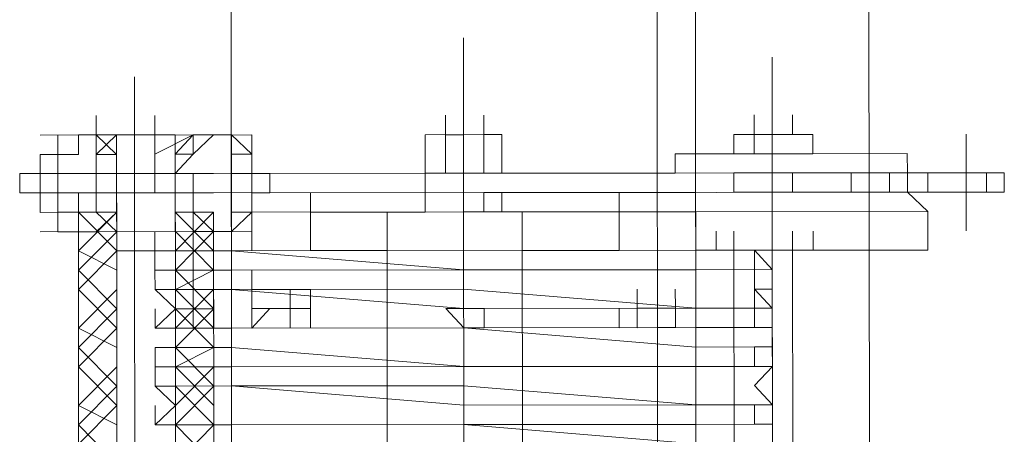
# Model space of a CAD drawing. Header units: inches. Extents: x -5850 to 5646, y 8947 to 13007.
# Tile 86 of 256: x -4281 to -4260, y 10589 to 10598. Entities that reach past the tile are written whole.
import ezdxf

# ---------------------------------------------------------------- set-up
doc = ezdxf.new("R2010")
doc.units = ezdxf.units.IN
doc.header["$MEASUREMENT"] = 0
doc.layers.add('at_Entity', color=7, linetype='Continuous')

msp = doc.modelspace()

# ---------------------------------------------------------------- linework, layer by layer
at = {"layer": 'at_Entity', "color": 7, "lineweight": 20}
for p, q in [((-4267.485, 10560.932), (-4268.233, 11398.125)), ((-4263.604, 11398.129), (-4262.802, 10500.109)), ((-4276.798, 10560.924), (-4277.483, 11327.999)), ((-4266.594, 10500.105), (-4267.333, 11328.008)), ((-4272.144, 10595.563), (-4272.145, 10595.987)), ((-4271.754, 10595.563), (-4271.754, 10595.987)), ((-4271.308, 10595.564), (-4271.308, 10595.988)), ((-4271.308, 10595.564), (-4271.308, 10595.988)), ((-4271.308, 10595.564), (-4271.308, 10595.988)), ((-4271.308, 10595.564), (-4271.308, 10595.988)), ((-4271.308, 10595.564), (-4271.308, 10595.988)), ((-4271.308, 10595.564), (-4271.308, 10595.988)), ((-4265.397, 10595.569), (-4265.397, 10595.993)), ((-4264.56, 10595.57), (-4264.561, 10595.994)), ((-4280.174, 10595.556), (-4280.62, 10595.555)), ((-4280.62, 10595.555), (-4280.62, 10595.132)), ((-4280.174, 10595.556), (-4279.338, 10595.557)), ((-4280.174, 10595.132), (-4280.174, 10595.556)), ((-4280.174, 10595.556), (-4279.784, 10595.556)), ((-4279.784, 10595.556), (-4279.784, 10595.132)), ((-4278.055, 10595.558), (-4279.338, 10595.557)), ((-4279.338, 10595.557), (-4278.055, 10595.558)), ((-4278.948, 10595.557), (-4279.338, 10595.557)), ((-4279.338, 10595.557), (-4279.337, 10594.715)), ((-4279.337, 10594.715), (-4279.338, 10595.557)), ((-4278.501, 10595.557), (-4278.948, 10595.557)), ((-4278.501, 10595.557), (-4278.501, 10594.715)), ((-4278.055, 10595.134), (-4277.665, 10595.558)), ((-4278.055, 10595.558), (-4278.055, 10594.716)), ((-4277.665, 10595.558), (-4277.219, 10595.558)), ((-4277.665, 10595.134), (-4277.219, 10595.558)), ((-4277.219, 10595.558), (-4276.829, 10595.559)), ((-4277.219, 10595.558), (-4276.829, 10595.559)), ((-4276.829, 10595.559), (-4276.382, 10595.135)), ((-4276.829, 10595.559), (-4276.828, 10595.135)), ((-4272.59, 10595.563), (-4271.308, 10595.564)), ((-4271.308, 10595.564), (-4272.59, 10595.563)), ((-4272.59, 10594.721), (-4272.59, 10595.563)), ((-4272.144, 10595.563), (-4272.144, 10594.721)), ((-4271.754, 10595.563), (-4272.144, 10595.563)), ((-4271.308, 10595.564), (-4271.754, 10595.563)), ((-4271.308, 10595.564), (-4271.754, 10595.563)), ((-4271.308, 10595.564), (-4271.307, 10594.722)), ((-4271.307, 10594.722), (-4271.308, 10595.564)), ((-4271.308, 10595.564), (-4270.918, 10595.564)), ((-4270.918, 10595.564), (-4270.917, 10594.722)), ((-4265.843, 10595.569), (-4265.843, 10595.145)), ((-4265.843, 10595.569), (-4265.397, 10595.569)), ((-4265.843, 10595.569), (-4265.397, 10595.569)), ((-4264.56, 10595.57), (-4265.397, 10595.569)), ((-4265.397, 10595.569), (-4264.56, 10595.57)), ((-4265.396, 10595.145), (-4265.397, 10595.569)), ((-4265.397, 10595.569), (-4265.007, 10595.569)), ((-4265.007, 10595.569), (-4265.397, 10595.569)), ((-4265.397, 10595.569), (-4265.396, 10595.145)), ((-4264.114, 10595.57), (-4265.007, 10595.569)), ((-4264.56, 10595.57), (-4264.114, 10595.57)), ((-4264.114, 10595.57), (-4264.114, 10595.146)), ((-4280.62, 10595.132), (-4281.01, 10595.131)), ((-4281.01, 10595.131), (-4281.01, 10594.289)), ((-4280.62, 10594.713), (-4280.62, 10595.132)), ((-4280.62, 10595.132), (-4280.174, 10595.132)), ((-4280.62, 10594.713), (-4280.62, 10595.132)), ((-4279.784, 10595.132), (-4279.338, 10595.133)), ((-4279.783, 10594.714), (-4279.784, 10595.132)), ((-4279.783, 10594.714), (-4279.784, 10595.132)), ((-4278.055, 10594.716), (-4277.665, 10595.134)), ((-4278.055, 10594.716), (-4278.055, 10595.134)), ((-4276.828, 10595.135), (-4276.382, 10595.135)), ((-4276.828, 10594.717), (-4276.828, 10595.135)), ((-4276.382, 10595.135), (-4276.382, 10594.717)), ((-4276.382, 10595.135), (-4276.381, 10594.293)), ((-4272.59, 10594.721), (-4272.59, 10595.139)), ((-4272.59, 10594.721), (-4272.59, 10595.139)), ((-4270.917, 10594.722), (-4270.917, 10595.14)), ((-4270.917, 10594.722), (-4270.917, 10595.14)), ((-4265.396, 10595.145), (-4267.125, 10595.144)), ((-4267.125, 10594.725), (-4267.125, 10595.144)), ((-4267.125, 10594.725), (-4267.125, 10595.144)), ((-4265.006, 10595.146), (-4265.396, 10595.145)), ((-4265.006, 10594.727), (-4265.006, 10595.146)), ((-4264.114, 10595.146), (-4265.006, 10595.146)), ((-4265.006, 10594.727), (-4265.006, 10595.146)), ((-4264.114, 10595.146), (-4262.051, 10595.148)), ((-4262.051, 10595.148), (-4262.05, 10594.73)), ((-4281.01, 10594.713), (-4281.456, 10594.713)), ((-4281.456, 10594.713), (-4281.456, 10594.289)), ((-4281.01, 10594.289), (-4281.01, 10594.713)), ((-4281.01, 10594.713), (-4280.62, 10594.713)), ((-4280.62, 10594.713), (-4281.01, 10594.713)), ((-4281.01, 10594.713), (-4281.01, 10594.289)), ((-4279.783, 10594.714), (-4280.62, 10594.713)), ((-4280.619, 10593.866), (-4280.62, 10594.713)), ((-4280.62, 10594.713), (-4280.619, 10593.866)), ((-4280.62, 10594.713), (-4280.619, 10594.29)), ((-4279.337, 10594.715), (-4279.783, 10594.714)), ((-4279.783, 10594.714), (-4279.337, 10594.715)), ((-4278.055, 10594.716), (-4279.337, 10594.715)), ((-4279.337, 10594.715), (-4278.055, 10594.716)), ((-4279.337, 10594.291), (-4279.337, 10594.715)), ((-4279.337, 10594.715), (-4279.337, 10594.291)), ((-4277.664, 10594.716), (-4278.501, 10594.715)), ((-4278.501, 10594.715), (-4278.5, 10594.291)), ((-4278.501, 10594.715), (-4278.5, 10594.291)), ((-4278.5, 10594.291), (-4278.501, 10594.715)), ((-4278.054, 10594.292), (-4278.055, 10594.716)), ((-4277.218, 10594.716), (-4277.664, 10594.716)), ((-4272.59, 10594.721), (-4277.218, 10594.716)), ((-4276.382, 10594.717), (-4276.828, 10594.717)), ((-4276.828, 10594.717), (-4276.827, 10593.869)), ((-4276.382, 10594.717), (-4275.991, 10594.718)), ((-4276.382, 10594.717), (-4276.381, 10594.293)), ((-4275.991, 10594.718), (-4275.991, 10594.294)), ((-4272.59, 10594.721), (-4271.307, 10594.722)), ((-4271.307, 10594.722), (-4272.59, 10594.721)), ((-4272.144, 10594.721), (-4272.59, 10594.721)), ((-4272.589, 10594.297), (-4272.59, 10594.721)), ((-4272.144, 10594.721), (-4271.307, 10594.722)), ((-4271.307, 10594.722), (-4270.917, 10594.722)), ((-4271.307, 10594.722), (-4270.917, 10594.722)), ((-4267.125, 10594.725), (-4270.917, 10594.722)), ((-4267.125, 10594.725), (-4270.917, 10594.722)), ((-4265.842, 10594.727), (-4267.125, 10594.725)), ((-4265.006, 10594.727), (-4267.125, 10594.725)), ((-4265.842, 10594.303), (-4265.842, 10594.727)), ((-4265.006, 10594.727), (-4265.842, 10594.727)), ((-4263.277, 10594.729), (-4265.006, 10594.727)), ((-4263.723, 10594.728), (-4265.006, 10594.727)), ((-4265.005, 10594.304), (-4265.006, 10594.727)), ((-4264.559, 10594.304), (-4264.56, 10594.728)), ((-4263.277, 10594.729), (-4263.723, 10594.728)), ((-4263.277, 10594.729), (-4262.05, 10594.73)), ((-4262.887, 10594.729), (-4263.277, 10594.729)), ((-4263.277, 10594.305), (-4263.277, 10594.729)), ((-4262.887, 10594.729), (-4262.441, 10594.73)), ((-4262.441, 10594.73), (-4262.44, 10594.306)), ((-4262.05, 10594.73), (-4262.441, 10594.73)), ((-4260.768, 10594.731), (-4262.05, 10594.73)), ((-4261.604, 10594.307), (-4261.604, 10594.73)), ((-4259.931, 10594.732), (-4260.768, 10594.731)), ((-4260.321, 10594.308), (-4260.322, 10594.732)), ((-4259.931, 10594.308), (-4259.931, 10594.732)), ((-4281.01, 10594.289), (-4281.456, 10594.289)), ((-4280.619, 10594.29), (-4281.01, 10594.289)), ((-4280.619, 10594.29), (-4281.01, 10594.289)), ((-4281.01, 10594.289), (-4281.009, 10593.865)), ((-4280.619, 10593.866), (-4280.619, 10594.29)), ((-4279.783, 10594.29), (-4280.619, 10594.29)), ((-4279.337, 10594.291), (-4279.783, 10594.29)), ((-4279.783, 10593.867), (-4279.783, 10594.29)), ((-4279.783, 10593.867), (-4279.783, 10594.29)), ((-4279.337, 10594.291), (-4278.5, 10594.291)), ((-4279.337, 10594.291), (-4279.336, 10593.025)), ((-4278.5, 10594.291), (-4278.054, 10594.292)), ((-4278.054, 10593.868), (-4278.054, 10594.292)), ((-4278.054, 10594.292), (-4278.054, 10593.868)), ((-4278.054, 10593.868), (-4278.054, 10594.292)), ((-4278.054, 10593.868), (-4278.054, 10594.292)), ((-4277.664, 10594.292), (-4278.054, 10594.292)), ((-4278.054, 10594.292), (-4278.053, 10593.026)), ((-4278.054, 10593.868), (-4278.054, 10594.292)), ((-4277.218, 10594.293), (-4277.664, 10594.292)), ((-4277.218, 10594.293), (-4271.307, 10594.298)), ((-4276.827, 10593.869), (-4276.827, 10594.293)), ((-4275.991, 10594.294), (-4276.381, 10594.293)), ((-4276.381, 10594.293), (-4276.381, 10593.87)), ((-4276.381, 10594.293), (-4276.381, 10593.87)), ((-4276.381, 10594.293), (-4276.381, 10593.87)), ((-4275.099, 10594.295), (-4272.589, 10594.297)), ((-4275.098, 10593.029), (-4275.099, 10594.295)), ((-4272.589, 10594.297), (-4272.589, 10593.873)), ((-4267.124, 10594.302), (-4271.307, 10594.298)), ((-4271.307, 10594.298), (-4268.351, 10594.301)), ((-4271.307, 10594.298), (-4270.916, 10594.298)), ((-4271.306, 10593.874), (-4271.307, 10594.298)), ((-4271.307, 10594.298), (-4271.306, 10593.874)), ((-4270.916, 10593.874), (-4270.916, 10594.298)), ((-4266.678, 10594.302), (-4268.351, 10594.301)), ((-4268.351, 10594.301), (-4268.351, 10593.877)), ((-4268.351, 10593.877), (-4268.351, 10594.301)), ((-4268.351, 10593.877), (-4268.351, 10594.301)), ((-4265.842, 10594.303), (-4267.124, 10594.302)), ((-4262.05, 10594.306), (-4266.678, 10594.302)), ((-4264.113, 10594.304), (-4266.232, 10594.302)), ((-4264.113, 10594.304), (-4266.232, 10594.302)), ((-4265.005, 10594.304), (-4265.842, 10594.303)), ((-4263.723, 10594.305), (-4265.005, 10594.304)), ((-4263.723, 10594.305), (-4263.277, 10594.305)), ((-4262.886, 10594.305), (-4263.277, 10594.305)), ((-4262.44, 10594.306), (-4262.886, 10594.305)), ((-4262.05, 10594.306), (-4262.44, 10594.306)), ((-4260.767, 10594.307), (-4262.05, 10594.306)), ((-4262.05, 10594.306), (-4261.603, 10593.883)), ((-4259.931, 10594.308), (-4260.767, 10594.307)), ((-4281.009, 10593.865), (-4280.619, 10593.866)), ((-4280.173, 10593.866), (-4280.619, 10593.866)), ((-4280.619, 10593.866), (-4280.619, 10593.442)), ((-4280.619, 10593.866), (-4280.619, 10593.442)), ((-4280.173, 10593.866), (-4279.336, 10593.867)), ((-4280.172, 10593.442), (-4280.173, 10593.866)), ((-4280.172, 10593.442), (-4280.173, 10593.866)), ((-4280.148, 10565.99), (-4280.173, 10593.866)), ((-4279.783, 10593.867), (-4279.336, 10593.867)), ((-4279.783, 10593.867), (-4279.336, 10593.867)), ((-4279.336, 10593.867), (-4279.336, 10593.025)), ((-4279.336, 10593.025), (-4279.336, 10593.867)), ((-4278.054, 10593.868), (-4278.053, 10593.026)), ((-4278.054, 10593.868), (-4277.663, 10593.868)), ((-4278.053, 10593.026), (-4278.054, 10593.868)), ((-4278.054, 10593.868), (-4277.663, 10593.868)), ((-4277.663, 10593.868), (-4277.217, 10593.869)), ((-4277.192, 10565.992), (-4277.217, 10593.869)), ((-4276.827, 10593.869), (-4271.752, 10593.874)), ((-4276.381, 10593.87), (-4276.827, 10593.445)), ((-4276.827, 10593.869), (-4276.827, 10593.445)), ((-4276.802, 10565.993), (-4276.827, 10593.869)), ((-4276.826, 10593.027), (-4276.827, 10593.869)), ((-4276.381, 10593.87), (-4276.381, 10593.446)), ((-4275.098, 10593.871), (-4273.035, 10593.873)), ((-4273.425, 10593.872), (-4273.035, 10593.873)), ((-4273.401, 10565.996), (-4273.425, 10593.872)), ((-4270.916, 10593.874), (-4273.035, 10593.873)), ((-4273.035, 10593.873), (-4272.589, 10593.873)), ((-4272.589, 10593.873), (-4270.916, 10593.874)), ((-4271.752, 10593.874), (-4271.306, 10593.874)), ((-4266.678, 10593.878), (-4271.306, 10593.874)), ((-4270.916, 10593.874), (-4268.351, 10593.877)), ((-4270.916, 10593.874), (-4270.47, 10593.875)), ((-4270.445, 10565.998), (-4270.47, 10593.875)), ((-4268.351, 10593.877), (-4261.603, 10593.883)), ((-4268.35, 10593.035), (-4268.351, 10593.877)), ((-4266.678, 10593.878), (-4266.677, 10593.036)), ((-4266.653, 10566.002), (-4266.678, 10593.878)), ((-4261.603, 10593.041), (-4261.603, 10593.883)), ((-4280.172, 10593.442), (-4280.619, 10593.442)), ((-4279.336, 10593.025), (-4279.336, 10593.443)), ((-4279.336, 10593.025), (-4279.336, 10593.443)), ((-4279.336, 10593.025), (-4279.336, 10593.443)), ((-4278.499, 10593.026), (-4278.5, 10593.444)), ((-4278.053, 10593.026), (-4278.053, 10593.444)), ((-4278.053, 10593.026), (-4278.053, 10593.444)), ((-4278.053, 10593.026), (-4278.053, 10593.444)), ((-4278.053, 10593.026), (-4278.053, 10593.444)), ((-4277.663, 10593.026), (-4277.663, 10593.445)), ((-4277.663, 10593.026), (-4277.663, 10593.445)), ((-4276.827, 10593.445), (-4277.217, 10593.445)), ((-4276.827, 10593.445), (-4277.217, 10593.445)), ((-4277.217, 10593.027), (-4277.217, 10593.445)), ((-4277.217, 10593.027), (-4277.217, 10593.445)), ((-4276.826, 10593.027), (-4276.827, 10593.445)), ((-4268.35, 10593.035), (-4268.35, 10593.453)), ((-4268.35, 10593.035), (-4268.35, 10593.453)), ((-4268.35, 10593.035), (-4268.35, 10593.453)), ((-4266.677, 10593.036), (-4266.678, 10593.454)), ((-4266.231, 10593.037), (-4266.231, 10593.455)), ((-4265.841, 10593.037), (-4265.841, 10593.455)), ((-4265.841, 10593.037), (-4265.841, 10593.455)), ((-4264.558, 10593.038), (-4264.559, 10593.456)), ((-4264.112, 10593.038), (-4264.112, 10593.457)), ((-4279.336, 10593.025), (-4278.053, 10593.026)), ((-4278.053, 10593.026), (-4279.336, 10593.025)), ((-4279.335, 10592.601), (-4279.336, 10593.025)), ((-4279.335, 10592.601), (-4279.336, 10593.025)), ((-4279.313, 10567.256), (-4279.336, 10593.025)), ((-4279.336, 10593.025), (-4279.335, 10592.601)), ((-4277.663, 10593.026), (-4278.499, 10593.026)), ((-4277.663, 10593.026), (-4278.499, 10593.026)), ((-4278.499, 10593.026), (-4278.499, 10592.602)), ((-4278.053, 10592.602), (-4278.053, 10593.026)), ((-4278.053, 10593.026), (-4278.03, 10567.257)), ((-4278.053, 10593.026), (-4278.053, 10592.602)), ((-4277.663, 10593.026), (-4277.217, 10593.027)), ((-4277.663, 10593.026), (-4277.217, 10593.027)), ((-4277.662, 10592.603), (-4277.663, 10593.026)), ((-4277.663, 10593.026), (-4277.662, 10592.603)), ((-4277.662, 10592.603), (-4277.663, 10593.026)), ((-4277.217, 10593.027), (-4276.826, 10593.027)), ((-4277.217, 10593.027), (-4277.216, 10592.603)), ((-4277.217, 10593.027), (-4277.216, 10592.603)), ((-4276.826, 10593.027), (-4277.217, 10593.027)), ((-4271.752, 10593.032), (-4276.826, 10593.027)), ((-4276.826, 10593.027), (-4271.751, 10592.608)), ((-4275.098, 10593.029), (-4273.425, 10593.03)), ((-4273.425, 10593.03), (-4275.098, 10593.029)), ((-4266.677, 10593.036), (-4271.752, 10593.032)), ((-4270.469, 10593.033), (-4268.35, 10593.035)), ((-4268.35, 10593.035), (-4270.469, 10593.033)), ((-4261.603, 10593.041), (-4268.35, 10593.035)), ((-4268.35, 10593.035), (-4266.231, 10593.037)), ((-4265.395, 10593.037), (-4266.677, 10593.036)), ((-4266.231, 10593.037), (-4265.004, 10593.038)), ((-4265.841, 10593.037), (-4266.231, 10593.037)), ((-4265.841, 10593.037), (-4266.231, 10593.037)), ((-4265.841, 10593.037), (-4264.112, 10593.038)), ((-4264.558, 10593.038), (-4265.841, 10593.037)), ((-4265.818, 10567.268), (-4265.841, 10593.037)), ((-4265.004, 10592.614), (-4265.395, 10593.037)), ((-4265.004, 10593.038), (-4262.049, 10593.04)), ((-4265.004, 10592.614), (-4265.004, 10593.038)), ((-4264.112, 10593.038), (-4264.558, 10593.038)), ((-4264.558, 10593.038), (-4264.535, 10567.269)), ((-4262.049, 10593.04), (-4261.603, 10593.041)), ((-4279.313, 10567.256), (-4279.335, 10592.601)), ((-4278.499, 10592.602), (-4277.662, 10592.603)), ((-4278.498, 10592.178), (-4278.499, 10592.602)), ((-4278.499, 10592.602), (-4278.053, 10592.602)), ((-4278.03, 10567.257), (-4278.053, 10592.602)), ((-4278.053, 10592.602), (-4278.052, 10592.178)), ((-4277.662, 10592.179), (-4277.662, 10592.603)), ((-4277.662, 10592.603), (-4277.662, 10592.179)), ((-4277.662, 10592.179), (-4277.662, 10592.603)), ((-4277.216, 10592.603), (-4277.662, 10592.603)), ((-4277.662, 10592.179), (-4277.662, 10592.603)), ((-4277.662, 10592.179), (-4277.662, 10592.603)), ((-4277.216, 10592.603), (-4276.826, 10592.603)), ((-4277.216, 10592.179), (-4277.216, 10592.603)), ((-4277.216, 10592.603), (-4277.216, 10592.179)), ((-4277.216, 10592.603), (-4277.216, 10592.179)), ((-4277.216, 10592.179), (-4277.216, 10592.603)), ((-4271.751, 10592.608), (-4276.826, 10592.603)), ((-4271.751, 10592.608), (-4266.677, 10592.612)), ((-4266.677, 10592.612), (-4271.751, 10592.608)), ((-4266.677, 10592.612), (-4265.004, 10592.614)), ((-4265.004, 10592.614), (-4266.677, 10592.612)), ((-4265.004, 10592.19), (-4265.004, 10592.614)), ((-4277.662, 10592.179), (-4278.498, 10592.178)), ((-4278.498, 10592.178), (-4277.662, 10592.179)), ((-4278.052, 10592.178), (-4278.498, 10592.178)), ((-4278.498, 10592.178), (-4278.052, 10591.76)), ((-4277.216, 10592.179), (-4277.662, 10592.179)), ((-4277.662, 10591.761), (-4277.662, 10592.179)), ((-4277.661, 10591.337), (-4277.662, 10592.179)), ((-4277.662, 10592.179), (-4277.216, 10592.179)), ((-4277.216, 10592.179), (-4276.826, 10592.18)), ((-4276.826, 10592.18), (-4277.216, 10592.179)), ((-4277.215, 10591.761), (-4277.216, 10592.179)), ((-4277.216, 10592.179), (-4277.215, 10591.761)), ((-4271.751, 10592.184), (-4276.826, 10592.18)), ((-4276.826, 10592.18), (-4271.751, 10591.766)), ((-4275.097, 10592.181), (-4276.379, 10592.18)), ((-4276.379, 10591.762), (-4276.379, 10592.18)), ((-4276.379, 10591.762), (-4276.379, 10592.18)), ((-4276.379, 10591.762), (-4276.379, 10592.18)), ((-4275.543, 10592.181), (-4275.542, 10591.339)), ((-4275.543, 10591.762), (-4275.543, 10592.181)), ((-4275.543, 10591.762), (-4275.543, 10592.181)), ((-4275.543, 10591.762), (-4275.543, 10592.181)), ((-4275.096, 10591.763), (-4275.097, 10592.181)), ((-4275.096, 10591.763), (-4275.097, 10592.181)), ((-4275.097, 10592.181), (-4275.096, 10591.339)), ((-4275.096, 10591.763), (-4275.097, 10592.181)), ((-4275.096, 10591.763), (-4275.097, 10592.181)), ((-4275.096, 10591.763), (-4275.097, 10592.181)), ((-4275.096, 10591.763), (-4275.097, 10592.181)), ((-4271.751, 10592.184), (-4266.676, 10591.77)), ((-4267.959, 10591.769), (-4267.959, 10592.187)), ((-4267.959, 10591.769), (-4267.959, 10592.187)), ((-4267.959, 10591.769), (-4267.959, 10592.187)), ((-4267.122, 10591.77), (-4267.123, 10592.188)), ((-4265.003, 10591.772), (-4265.394, 10592.19)), ((-4265.394, 10592.19), (-4265.004, 10592.19)), ((-4265.003, 10591.772), (-4265.004, 10592.19)), ((-4275.096, 10591.763), (-4276.379, 10591.762)), ((-4275.096, 10591.763), (-4275.096, 10591.339)), ((-4272.141, 10591.765), (-4271.751, 10591.766)), ((-4271.75, 10591.342), (-4272.141, 10591.765)), ((-4266.676, 10591.77), (-4271.751, 10591.766)), ((-4271.751, 10591.766), (-4271.304, 10591.766)), ((-4271.304, 10591.766), (-4271.304, 10591.342)), ((-4268.349, 10591.769), (-4268.349, 10591.345)), ((-4268.349, 10591.769), (-4268.349, 10591.345)), ((-4267.122, 10591.77), (-4267.959, 10591.769)), ((-4267.122, 10591.77), (-4267.959, 10591.769)), ((-4267.959, 10591.769), (-4267.958, 10591.345)), ((-4267.958, 10591.345), (-4267.959, 10591.769)), ((-4267.959, 10591.769), (-4267.958, 10591.345)), ((-4267.958, 10591.345), (-4267.959, 10591.769)), ((-4267.122, 10591.77), (-4267.513, 10591.77)), ((-4267.513, 10591.77), (-4267.512, 10591.346)), ((-4267.122, 10591.346), (-4267.122, 10591.77)), ((-4267.122, 10591.346), (-4267.122, 10591.77)), ((-4266.676, 10591.77), (-4265.003, 10591.772)), ((-4265.003, 10591.772), (-4266.676, 10591.77)), ((-4265.393, 10591.771), (-4265.003, 10591.772)), ((-4265.393, 10591.348), (-4265.393, 10591.771)), ((-4278.498, 10591.336), (-4278.498, 10591.76)), ((-4278.052, 10591.76), (-4278.498, 10591.336)), ((-4277.215, 10591.761), (-4277.215, 10591.337)), ((-4276.379, 10591.762), (-4275.989, 10591.762)), ((-4275.989, 10591.762), (-4276.379, 10591.338)), ((-4276.379, 10591.338), (-4276.379, 10591.762)), ((-4276.379, 10591.338), (-4276.379, 10591.762)), ((-4275.543, 10591.762), (-4275.542, 10591.339)), ((-4278.498, 10591.336), (-4277.661, 10591.337)), ((-4276.825, 10591.337), (-4278.498, 10591.336)), ((-4278.498, 10591.336), (-4278.052, 10591.336)), ((-4278.052, 10591.336), (-4278.051, 10590.913)), ((-4277.215, 10591.337), (-4277.661, 10591.337)), ((-4277.215, 10591.337), (-4276.825, 10591.337)), ((-4276.825, 10591.337), (-4271.75, 10591.342)), ((-4271.75, 10591.342), (-4276.825, 10591.337)), ((-4275.096, 10591.339), (-4276.379, 10591.338)), ((-4276.379, 10591.338), (-4275.096, 10591.339)), ((-4266.676, 10591.347), (-4271.75, 10591.342)), ((-4271.75, 10591.342), (-4266.675, 10590.923)), ((-4271.304, 10591.342), (-4271.75, 10591.342)), ((-4267.122, 10591.346), (-4267.958, 10591.345)), ((-4267.122, 10591.346), (-4267.958, 10591.345)), ((-4267.512, 10591.346), (-4267.122, 10591.346)), ((-4266.676, 10591.347), (-4265.003, 10591.348)), ((-4265.003, 10591.348), (-4265.393, 10591.348)), ((-4265.002, 10590.924), (-4265.003, 10591.348)), ((-4278.497, 10590.912), (-4276.824, 10590.914)), ((-4278.051, 10590.913), (-4278.497, 10590.912)), ((-4278.497, 10590.912), (-4278.497, 10590.488)), ((-4276.824, 10590.914), (-4271.749, 10590.494)), ((-4266.675, 10590.923), (-4265.002, 10590.924)), ((-4265.392, 10590.5), (-4265.393, 10590.924)), ((-4265.393, 10590.924), (-4265.002, 10590.924)), ((-4265.002, 10590.5), (-4265.002, 10590.924)), ((-4278.497, 10590.488), (-4276.824, 10590.49)), ((-4278.497, 10590.488), (-4278.051, 10590.489)), ((-4278.497, 10590.07), (-4278.497, 10590.488)), ((-4278.051, 10590.489), (-4278.05, 10590.071)), ((-4276.824, 10590.49), (-4271.749, 10590.494)), ((-4271.749, 10590.494), (-4266.675, 10590.499)), ((-4266.675, 10590.499), (-4271.749, 10590.494)), ((-4266.675, 10590.499), (-4265.002, 10590.5)), ((-4265.002, 10590.5), (-4266.675, 10590.499)), ((-4265.002, 10590.5), (-4265.392, 10590.5)), ((-4265.392, 10590.082), (-4265.002, 10590.5)), ((-4278.497, 10590.07), (-4276.824, 10590.072)), ((-4276.824, 10590.072), (-4278.497, 10590.07)), ((-4278.05, 10590.071), (-4278.497, 10590.07)), ((-4278.497, 10590.07), (-4278.05, 10589.647)), ((-4271.749, 10590.076), (-4276.824, 10590.072)), ((-4276.824, 10590.072), (-4271.749, 10589.652)), ((-4271.749, 10590.076), (-4266.674, 10589.657)), ((-4265.001, 10589.658), (-4265.392, 10590.082)), ((-4265.001, 10589.658), (-4265.002, 10590.082)), ((-4278.05, 10589.647), (-4278.496, 10589.223)), ((-4278.496, 10589.223), (-4278.496, 10589.646)), ((-4266.674, 10589.657), (-4271.749, 10589.652)), ((-4266.674, 10589.657), (-4265.001, 10589.658)), ((-4265.001, 10589.658), (-4266.674, 10589.657)), ((-4265.391, 10589.234), (-4265.392, 10589.658)), ((-4265.392, 10589.658), (-4265.001, 10589.658)), ((-4278.496, 10589.223), (-4276.823, 10589.224)), ((-4276.823, 10589.224), (-4278.496, 10589.223)), ((-4278.496, 10589.223), (-4278.05, 10589.223)), ((-4278.05, 10589.223), (-4278.049, 10588.799)), ((-4276.823, 10589.224), (-4271.748, 10589.229)), ((-4276.823, 10589.224), (-4271.748, 10589.229)), ((-4266.674, 10589.233), (-4271.748, 10589.229)), ((-4271.748, 10589.229), (-4266.673, 10588.809)), ((-4266.674, 10589.233), (-4265.001, 10589.235)), ((-4265.001, 10589.235), (-4265.391, 10589.234)), ((-4265, 10588.811), (-4265.001, 10589.235))]:
    msp.add_line(p, q, dxfattribs=at)
at = {"layer": 'at_Entity', "color": 3, "lineweight": 20}
for p, q in [((-4271.756, 10597.677), (-4271.752, 10593.874)), ((-4265.008, 10597.259), (-4265.006, 10594.727)), ((-4278.949, 10596.828), (-4278.945, 10592.601)), ((-4279.784, 10595.556), (-4279.784, 10595.98)), ((-4278.948, 10595.557), (-4278.948, 10595.981)), ((-4278.501, 10595.557), (-4278.502, 10595.981)), ((-4272.144, 10595.563), (-4272.145, 10595.987)), ((-4271.754, 10595.563), (-4271.754, 10595.987)), ((-4271.308, 10595.564), (-4271.308, 10595.988)), ((-4276.382, 10595.559), (-4281.011, 10595.555)), ((-4280.174, 10595.556), (-4280.62, 10595.555)), ((-4280.62, 10595.555), (-4280.62, 10595.132)), ((-4279.784, 10595.556), (-4280.174, 10595.556)), ((-4279.338, 10595.557), (-4279.784, 10595.132)), ((-4279.338, 10595.557), (-4279.784, 10595.556)), ((-4279.338, 10595.133), (-4279.784, 10595.556)), ((-4279.784, 10595.556), (-4279.784, 10595.132)), ((-4279.338, 10595.133), (-4279.338, 10595.557)), ((-4277.665, 10595.558), (-4278.501, 10595.134)), ((-4278.501, 10595.557), (-4278.055, 10595.558)), ((-4278.055, 10595.134), (-4277.665, 10595.558)), ((-4277.665, 10595.134), (-4277.665, 10595.558)), ((-4277.665, 10595.558), (-4277.219, 10595.558)), ((-4277.665, 10595.134), (-4277.665, 10595.558)), ((-4277.219, 10595.558), (-4276.829, 10595.559)), ((-4276.829, 10595.559), (-4276.828, 10595.135)), ((-4276.38, 10593.028), (-4276.382, 10595.559)), ((-4265.006, 10594.727), (-4265.007, 10595.569)), ((-4260.768, 10595.573), (-4260.767, 10593.46)), ((-4280.62, 10595.132), (-4281.01, 10595.131)), ((-4281.01, 10595.131), (-4281.009, 10593.865)), ((-4280.62, 10595.132), (-4280.619, 10593.866)), ((-4279.783, 10594.714), (-4279.784, 10595.132)), ((-4279.783, 10594.714), (-4279.784, 10595.132)), ((-4279.337, 10594.715), (-4279.338, 10595.133)), ((-4278.054, 10593.868), (-4278.055, 10595.134)), ((-4278.055, 10595.134), (-4277.665, 10595.134)), ((-4276.828, 10595.135), (-4276.382, 10595.135)), ((-4276.382, 10595.135), (-4276.381, 10593.87)), ((-4279.783, 10594.29), (-4279.783, 10594.714)), ((-4279.783, 10594.29), (-4279.783, 10594.714)), ((-4278.947, 10594.715), (-4279.337, 10594.715)), ((-4278.946, 10594.291), (-4278.947, 10594.715)), ((-4277.664, 10594.292), (-4277.664, 10594.716)), ((-4277.664, 10594.292), (-4277.664, 10594.716)), ((-4271.751, 10592.608), (-4271.753, 10594.721)), ((-4271.753, 10594.721), (-4271.753, 10594.298)), ((-4265.004, 10592.614), (-4265.006, 10594.727)), ((-4265.006, 10594.727), (-4265.004, 10593.038)), ((-4262.05, 10594.306), (-4262.05, 10594.73)), ((-4280.173, 10593.866), (-4280.173, 10594.29)), ((-4279.783, 10593.867), (-4279.783, 10594.29)), ((-4279.783, 10593.867), (-4279.783, 10594.29)), ((-4279.336, 10593.867), (-4279.337, 10594.291)), ((-4279.337, 10594.291), (-4278.946, 10594.291)), ((-4279.336, 10593.867), (-4279.337, 10594.291)), ((-4279.336, 10593.867), (-4279.337, 10594.291)), ((-4277.663, 10593.868), (-4277.664, 10594.292)), ((-4271.753, 10594.298), (-4271.752, 10593.874)), ((-4281.009, 10593.865), (-4280.619, 10593.866)), ((-4280.619, 10593.866), (-4280.619, 10593.442)), ((-4280.173, 10593.866), (-4279.336, 10593.025)), ((-4280.172, 10593.024), (-4279.336, 10593.867)), ((-4279.783, 10593.867), (-4279.336, 10593.443)), ((-4279.782, 10593.443), (-4279.336, 10593.867)), ((-4279.336, 10593.025), (-4279.336, 10593.867)), ((-4277.663, 10593.868), (-4278.054, 10593.868)), ((-4278.054, 10593.868), (-4277.663, 10593.868)), ((-4278.054, 10593.868), (-4277.217, 10593.027)), ((-4278.053, 10593.026), (-4278.054, 10593.868)), ((-4278.053, 10593.026), (-4277.217, 10593.869)), ((-4277.663, 10593.445), (-4277.663, 10593.868)), ((-4277.663, 10593.868), (-4277.217, 10593.445)), ((-4276.381, 10593.87), (-4276.827, 10593.869)), ((-4276.827, 10593.869), (-4276.827, 10593.445)), ((-4271.752, 10593.874), (-4271.752, 10593.032)), ((-4276.381, 10593.446), (-4281.009, 10593.442)), ((-4280.619, 10593.442), (-4279.782, 10593.443)), ((-4280.172, 10592.6), (-4279.336, 10593.443)), ((-4279.336, 10593.025), (-4279.336, 10593.443)), ((-4278.053, 10592.602), (-4277.217, 10593.445)), ((-4278.053, 10593.444), (-4277.216, 10592.603)), ((-4276.827, 10593.445), (-4277.663, 10593.445)), ((-4277.663, 10593.026), (-4277.663, 10593.445)), ((-4277.663, 10593.026), (-4277.663, 10593.445)), ((-4271.752, 10593.032), (-4271.752, 10593.45)), ((-4280.172, 10593.024), (-4279.335, 10592.601)), ((-4280.171, 10592.177), (-4279.336, 10593.025)), ((-4277.663, 10593.026), (-4277.662, 10592.603)), ((-4271.752, 10593.032), (-4271.751, 10592.608)), ((-4271.751, 10591.766), (-4271.752, 10593.032)), ((-4271.751, 10592.608), (-4271.752, 10593.032)), ((-4265.395, 10593.037), (-4265.393, 10591.348)), ((-4265.004, 10593.038), (-4265.004, 10592.614)), ((-4265.004, 10592.614), (-4265.004, 10593.038)), ((-4265.004, 10593.038), (-4265.004, 10592.614)), ((-4280.172, 10592.6), (-4279.335, 10591.759)), ((-4278.941, 10588.375), (-4278.945, 10592.601)), ((-4278.053, 10592.602), (-4277.215, 10591.761)), ((-4278.052, 10592.178), (-4277.216, 10592.603)), ((-4277.662, 10592.603), (-4277.661, 10591.337)), ((-4276.379, 10592.18), (-4276.38, 10592.604)), ((-4271.751, 10592.608), (-4271.751, 10591.766)), ((-4265.004, 10592.614), (-4265, 10588.811)), ((-4280.171, 10592.177), (-4279.334, 10591.335)), ((-4280.171, 10591.334), (-4279.335, 10592.177)), ((-4278.052, 10591.336), (-4277.216, 10592.179)), ((-4278.052, 10592.178), (-4277.215, 10591.337)), ((-4276.379, 10592.18), (-4276.379, 10591.338)), ((-4276.379, 10591.762), (-4276.379, 10592.18)), ((-4276.379, 10592.18), (-4276.379, 10591.762)), ((-4276.379, 10591.762), (-4276.379, 10592.18)), ((-4276.379, 10591.338), (-4276.379, 10592.18)), ((-4276.379, 10591.762), (-4276.379, 10592.18)), ((-4275.097, 10592.181), (-4275.096, 10591.339)), ((-4271.751, 10591.766), (-4271.751, 10592.184)), ((-4271.751, 10591.766), (-4271.751, 10592.184)), ((-4267.959, 10591.769), (-4267.959, 10592.187)), ((-4267.122, 10591.77), (-4267.123, 10592.188)), ((-4276.379, 10591.762), (-4275.096, 10591.763)), ((-4272.141, 10591.765), (-4271.304, 10591.766)), ((-4271.75, 10591.342), (-4271.751, 10591.766)), ((-4271.75, 10591.342), (-4271.751, 10591.766)), ((-4271.751, 10591.766), (-4271.75, 10591.342)), ((-4267.958, 10591.345), (-4267.959, 10591.769)), ((-4267.958, 10591.345), (-4267.959, 10591.769)), ((-4267.958, 10591.345), (-4267.959, 10591.769)), ((-4267.122, 10591.77), (-4267.513, 10591.77)), ((-4267.513, 10591.77), (-4267.512, 10591.346)), ((-4267.122, 10591.77), (-4267.122, 10591.346)), ((-4267.122, 10591.346), (-4267.122, 10591.77)), ((-4267.122, 10591.346), (-4267.122, 10591.77)), ((-4280.17, 10590.911), (-4279.335, 10591.759)), ((-4278.052, 10591.76), (-4277.215, 10591.761)), ((-4278.052, 10591.76), (-4277.215, 10590.913)), ((-4278.051, 10590.913), (-4277.215, 10591.761)), ((-4276.379, 10591.762), (-4275.989, 10591.762)), ((-4276.379, 10591.338), (-4276.379, 10591.762)), ((-4280.171, 10591.334), (-4279.334, 10590.911)), ((-4280.17, 10590.487), (-4279.334, 10591.335)), ((-4271.75, 10591.342), (-4271.749, 10590.494)), ((-4268.349, 10591.345), (-4266.676, 10591.347)), ((-4280.17, 10590.911), (-4279.333, 10590.069)), ((-4278.051, 10590.489), (-4277.215, 10590.913)), ((-4278.051, 10590.913), (-4277.214, 10590.071)), ((-4271.749, 10590.494), (-4271.75, 10590.918)), ((-4271.75, 10590.918), (-4271.746, 10586.697)), ((-4280.17, 10590.487), (-4279.333, 10589.646)), ((-4280.169, 10589.645), (-4279.333, 10590.488)), ((-4278.051, 10590.489), (-4277.214, 10589.647)), ((-4278.05, 10589.647), (-4277.214, 10590.49)), ((-4271.749, 10590.494), (-4271.749, 10590.076)), ((-4280.169, 10589.221), (-4279.333, 10590.069)), ((-4278.05, 10589.223), (-4277.214, 10590.071)), ((-4278.05, 10590.071), (-4277.213, 10589.224)), ((-4271.749, 10590.076), (-4271.749, 10589.652)), ((-4271.749, 10589.652), (-4271.749, 10590.076)), ((-4280.169, 10589.645), (-4279.332, 10589.222)), ((-4280.168, 10588.797), (-4279.333, 10589.646)), ((-4271.749, 10589.652), (-4271.748, 10589.229)), ((-4271.748, 10589.229), (-4271.749, 10589.652)), ((-4271.749, 10589.652), (-4271.748, 10589.229)), ((-4280.169, 10589.221), (-4279.331, 10588.374)), ((-4278.05, 10589.223), (-4277.212, 10588.376)), ((-4278.049, 10588.375), (-4277.213, 10589.224)), ((-4271.748, 10589.229), (-4271.748, 10588.381))]:
    msp.add_line(p, q, dxfattribs=at)

doc.saveas('drawing.dxf')
